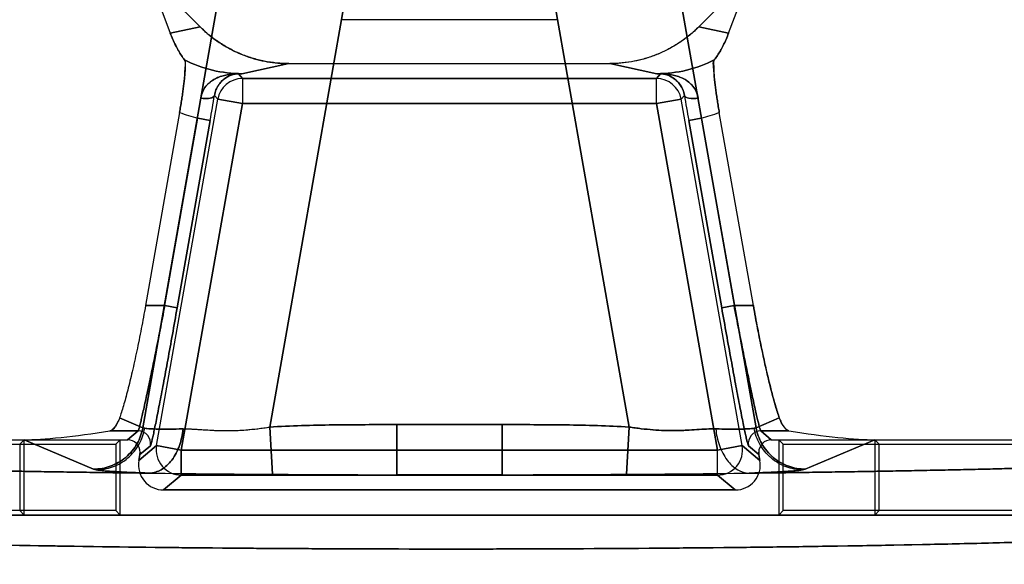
# Model space of a CAD drawing. Header units: millimetres. Extents: x 0 to 297, y 0 to 210.
# Tile 241 of 256: x 58.601 to 58.916, y 160.93 to 161.104. Entities that reach past the tile are written whole.
import ezdxf

# ---------------------------------------------------------------- set-up
doc = ezdxf.new("R2010")
doc.units = ezdxf.units.MM
doc.header["$LTSCALE"] = 16.335
doc.layers.get('0').update_dxf_attribs({"linetype": 'CONTINUOUS'})
for name, color, linetype in [('AXES_REF', 7, 'CONTINUOUS'), ('INTFCLR_1', 7, 'CONTINUOUS'), ('INTFCLR_72935', 7, 'CONTINUOUS')]:
    doc.layers.add(name, color=color, linetype=linetype)

msp = doc.modelspace()

# ---------------------------------------------------------------- linework, layer by layer
at = {"color": 7, "linetype": 'Continuous'}
for radius in [7.75666, 7.756, 7.70633]:
    msp.add_circle((57.5224, 154.5393), radius, dxfattribs=at)
msp.add_arc((57.5224, 154.5393), 7.68, 278.277129, 261.722871, dxfattribs=at)
at = {"layer": 'AXES_REF', "color": 9, "linetype": 'Continuous'}
msp.add_circle((57.5224, 154.5393), 7.07561, dxfattribs=at)
at = {"layer": 'INTFCLR_1', "color": 9, "linetype": 'Continuous'}
for p, q in [((58.66599, 161.11657), (58.64075, 160.97341)), ((58.8365, 160.97341), (58.81126, 161.11657)), ((58.68125, 160.97362), (58.70523, 161.10965)), ((58.77201, 161.10965), (58.796, 160.97362)), ((58.65902, 161.10129), (58.64953, 161.09926)), ((58.82772, 161.09926), (58.81823, 161.10129)), ((58.67239, 161.08634), (58.6874, 161.08955)), ((58.78985, 161.08955), (58.80485, 161.08634)), ((58.67126, 161.08632), (58.67239, 161.08634)), ((58.67253, 161.0848), (58.67126, 161.08632)), ((58.67253, 161.0848), (58.67253, 161.0768)), ((58.80471, 161.0848), (58.67253, 161.0848)), ((58.80599, 161.08632), (58.80471, 161.0848)), ((58.80471, 161.0768), (58.80471, 161.0848)), ((58.80485, 161.08634), (58.80599, 161.08632)), ((58.64517, 160.96768), (58.66465, 161.07819)), ((58.66465, 161.07819), (58.66363, 161.07941)), ((58.66465, 161.07819), (58.67253, 161.0768)), ((58.80471, 161.0768), (58.81259, 161.07819)), ((58.81362, 161.07941), (58.81259, 161.07819)), ((58.83208, 160.96768), (58.81259, 161.07819)), ((58.65304, 160.96629), (58.67253, 161.0768)), ((58.80471, 161.0768), (58.67253, 161.0768)), ((58.80471, 161.0768), (58.8242, 160.96629)), ((58.64777, 161.01235), (58.65831, 161.07213)), ((58.66225, 161.07143), (58.65171, 161.01166)), ((58.65831, 161.07213), (58.66225, 161.07143)), ((58.81499, 161.07143), (58.81893, 161.07213)), ((58.82553, 161.01166), (58.81499, 161.07143)), ((58.81893, 161.07213), (58.82947, 161.01235)), ((58.64162, 161.01235), (58.64777, 161.01235)), ((58.65171, 161.01166), (58.64777, 161.01235)), ((58.82947, 161.01235), (58.82553, 161.01166)), ((58.82947, 161.01235), (58.83563, 161.01235)), ((58.63333, 160.97654), (58.64075, 160.97341)), ((58.68125, 160.97362), (58.68215, 160.95856)), ((58.72184, 160.9584), (58.72184, 160.97439)), ((58.72184, 160.97439), (58.75541, 160.97439)), ((58.75541, 160.97439), (58.75541, 160.9584)), ((58.796, 160.97362), (58.7951, 160.95856)), ((58.8365, 160.97341), (58.84391, 160.97654)), ((58.63026, 160.97236), (58.63925, 160.97236)), ((58.63591, 160.96955), (58.63925, 160.97236)), ((58.64075, 160.97341), (58.64136, 160.97323)), ((58.83799, 160.97236), (58.84698, 160.97236)), ((58.83799, 160.97236), (58.84134, 160.96955)), ((58.62505, 160.96018), (58.60286, 160.96955)), ((58.63951, 160.96293), (58.64517, 160.96768)), ((58.64319, 160.96766), (58.63985, 160.96486)), ((58.65304, 160.96629), (58.64517, 160.96768)), ((58.83208, 160.96768), (58.8242, 160.96629)), ((58.83208, 160.96768), (58.83774, 160.96293)), ((58.8374, 160.96486), (58.83406, 160.96766)), ((58.87438, 160.96955), (58.8522, 160.96018)), ((58.65304, 160.96629), (58.65304, 160.95829)), ((58.8242, 160.96629), (58.65304, 160.96629)), ((58.8242, 160.95829), (58.8242, 160.96629)), ((58.62591, 160.95997), (58.62505, 160.96018)), ((58.65304, 160.95829), (58.64738, 160.95354)), ((58.65304, 160.95829), (58.8242, 160.95829)), ((58.72184, 160.9584), (58.75541, 160.9584)), ((58.82986, 160.95354), (58.8242, 160.95829))]:
    msp.add_line(p, q, dxfattribs=at)
at = {"layer": 'INTFCLR_1', "color": 6, "linetype": 'Continuous'}
for p, q in [((58.64245, 161.11786), (58.64953, 161.09926)), ((58.65902, 161.10129), (58.64245, 161.11786)), ((58.83479, 161.11786), (58.81823, 161.10129)), ((58.82772, 161.09926), (58.83479, 161.11786)), ((58.77304, 161.10355), (58.7042, 161.10355)), ((58.6874, 161.08955), (58.78985, 161.08955)), ((58.65248, 161.07397), (58.64162, 161.01235)), ((58.83563, 161.01235), (58.82476, 161.07397)), ((58.43187, 160.96955), (58.63591, 160.96955)), ((58.43237, 160.96814), (58.60145, 160.96814)), ((58.60286, 160.96955), (58.60145, 160.96814)), ((58.60145, 160.96814), (58.60145, 160.94695)), ((58.60286, 160.94554), (58.60286, 160.96955)), ((58.84134, 160.96955), (59.04538, 160.96955)), ((58.87438, 160.96955), (58.87438, 160.94554)), ((58.87438, 160.96955), (58.87579, 160.96814)), ((58.87579, 160.94695), (58.87579, 160.96814)), ((58.87579, 160.96814), (59.04487, 160.96814)), ((58.63985, 160.96486), (58.63951, 160.96293)), ((58.63985, 160.96486), (58.63991, 160.96555)), ((58.83734, 160.96555), (58.8374, 160.96486)), ((58.83774, 160.96293), (58.8374, 160.96486)), ((58.64738, 160.95354), (58.82986, 160.95354)), ((59.03669, 160.94554), (58.44055, 160.94554)), ((58.60286, 160.94554), (58.60145, 160.94695)), ((58.87438, 160.94554), (58.87579, 160.94695)), ((59.03721, 160.94695), (58.87579, 160.94695))]:
    msp.add_line(p, q, dxfattribs=at)
at = {"layer": 'INTFCLR_1', "color": 7, "linetype": 'Continuous'}
for p, q in [((58.67126, 161.08632), (58.67113, 161.08633)), ((58.67171, 161.08634), (58.6716, 161.08634)), ((58.80565, 161.08634), (58.80554, 161.08634)), ((58.80611, 161.08633), (58.80599, 161.08632)), ((58.65361, 160.97302), (58.65627, 160.97299))]:
    msp.add_line(p, q, dxfattribs=at)
at = {"layer": 'INTFCLR_1', "color": 9, "linetype": 'Continuous'}
for centre, radius, start, end in [((58.67105, 161.23089), 0.14456, 270.0343, 270.5343), ((58.80471, 161.0768), 0.008, 10.0168, 89.9832), ((58.8062, 161.23089), 0.14456, 269.4657, 269.9657), ((57.60759, 161.25753), 1.07096, 349.99284, 350.42615), ((59.86943, 161.25749), 1.07073, 189.57373, 190.00712), ((58.67239, 161.12664), 0.0563, 249.2898, 255.5171), ((58.80485, 161.12664), 0.0563, 284.4829, 290.7102), ((58.838, 160.96836), 0.004, 90.0243, 189.9398), ((58.8242, 160.96629), 0.008, 270.0271, 9.9695)]:
    msp.add_arc(centre, radius, start, end, dxfattribs=at)
at = {"layer": 'INTFCLR_1', "color": 6, "linetype": 'Continuous'}
for centre, radius, start, end in [((58.64738, 160.96154), 0.008, 169.9947, 270.0053), ((58.73382, 168.93003), 7.97164, 269.346785, 269.628632), ((58.73813, 169.56083), 8.60245, 269.627103, 269.891446), ((58.73862, 169.7429), 8.78452, 269.890505, 270.109495), ((58.73911, 169.56118), 8.6028, 270.108559, 270.372891), ((58.74327, 168.94761), 7.98922, 270.371672, 270.652899)]:
    msp.add_arc(centre, radius, start, end, dxfattribs=at)
for centre, major_axis, start_param, end_param in [((58.62809, 160.97489), (0.0299, 0.00454), -2.58906, -1.512406), ((58.84915, 160.97489), (0.0299, -0.00454), -1.629187, -0.552533)]:
    msp.add_ellipse(centre, major_axis=major_axis, ratio=0.093658, start_param=start_param, end_param=end_param, dxfattribs=at)
for points, knots in [([(58.65409, 161.09071), (58.65373, 161.09118), (58.65305, 161.09216), (58.6521, 161.09371), (58.65119, 161.09542), (58.65031, 161.09728), (58.64978, 161.0986), (58.64953, 161.09926)], [0, 0, 0, 0, 0.182635, 0.365983, 0.561674, 0.781253, 1, 1, 1, 1]), ([(58.65902, 161.10129), (58.65985, 161.10046), (58.66158, 161.09888), (58.66438, 161.09673), (58.66737, 161.09484), (58.67051, 161.09321), (58.67377, 161.09188), (58.67711, 161.09084), (58.68048, 161.0901), (58.68392, 161.08965), (58.68623, 161.08955), (58.6874, 161.08955)], [0, 0, 0, 0, 0.111961, 0.223546, 0.335644, 0.447997, 0.559849, 0.670642, 0.77991, 0.888725, 1, 1, 1, 1]), ([(58.81823, 161.10129), (58.81731, 161.10037), (58.81536, 161.09861), (58.8122, 161.09626), (58.80881, 161.09423), (58.80524, 161.09255), (58.80152, 161.09122), (58.79769, 161.09026), (58.79379, 161.08968), (58.79116, 161.08955), (58.78985, 161.08955)], [0, 0, 0, 0, 0.124646, 0.249441, 0.374473, 0.499547, 0.624717, 0.749879, 0.874982, 1, 1, 1, 1]), ([(58.82772, 161.09926), (58.82747, 161.09859), (58.82693, 161.09727), (58.82606, 161.09541), (58.82514, 161.09371), (58.8242, 161.09216), (58.82352, 161.09119), (58.82316, 161.09071)], [0, 0, 0, 0, 0.220725, 0.439066, 0.63458, 0.815479, 1, 1, 1, 1]), ([(58.65409, 161.09071), (58.65438, 161.09032), (58.65426, 161.08903), (58.65428, 161.08705), (58.65405, 161.08494), (58.65384, 161.08297), (58.65363, 161.08129), (58.65338, 161.07953), (58.65311, 161.0777), (58.65281, 161.07584), (58.65259, 161.0746), (58.65248, 161.07397)], [0, 0, 0, 0, 0.087292, 0.204828, 0.365181, 0.458688, 0.559161, 0.66527, 0.775255, 0.887346, 1, 1, 1, 1]), ([(58.82476, 161.07397), (58.82465, 161.0746), (58.82444, 161.07584), (58.82414, 161.07769), (58.82387, 161.0795), (58.82363, 161.08126), (58.82341, 161.08293), (58.82324, 161.08449), (58.82305, 161.08629), (58.82304, 161.08827), (58.82268, 161.09008), (58.82316, 161.09071)], [0, 0, 0, 0, 0.112355, 0.223923, 0.333308, 0.438937, 0.5392, 0.632752, 0.718046, 0.858857, 1, 1, 1, 1]), ([(58.64162, 161.01235), (58.6414, 161.01112), (58.64096, 161.00867), (58.64027, 161.00502), (58.63956, 161.00144), (58.63884, 160.99794), (58.63812, 160.99456), (58.63739, 160.99133), (58.63667, 160.98829), (58.63596, 160.98545), (58.63527, 160.98284), (58.6346, 160.98049), (58.63397, 160.97841), (58.63354, 160.97713), (58.63333, 160.97654)], [0, 0, 0, 0, 0.101766, 0.202969, 0.302712, 0.40011, 0.494296, 0.584471, 0.669796, 0.749527, 0.823021, 0.889617, 0.948768, 1, 1, 1, 1]), ([(58.84391, 160.97654), (58.8437, 160.97713), (58.84328, 160.97841), (58.84264, 160.98049), (58.84198, 160.98283), (58.84129, 160.98544), (58.84058, 160.98827), (58.83986, 160.99132), (58.83913, 160.99454), (58.83841, 160.99792), (58.83768, 161.00142), (58.83698, 161.00502), (58.83629, 161.00867), (58.83584, 161.01112), (58.83563, 161.01235)], [0, 0, 0, 0, 0.051233, 0.110319, 0.176798, 0.25017, 0.329815, 0.415091, 0.50525, 0.599472, 0.696981, 0.796872, 0.898192, 1, 1, 1, 1]), ([(58.63333, 160.97654), (58.63316, 160.97605), (58.63272, 160.97502), (58.63179, 160.9736), (58.63091, 160.97246), (58.63026, 160.97236)], [0, 0, 0, 0, 0.291187, 0.626591, 1, 1, 1, 1]), ([(58.84698, 160.97236), (58.84645, 160.97244), (58.84559, 160.97343), (58.84461, 160.97482), (58.84412, 160.97596), (58.84391, 160.97654)], [0, 0, 0, 0, 0.309583, 0.654261, 1, 1, 1, 1]), ([(58.64293, 160.95892), (58.64008, 160.95895), (58.63441, 160.95902), (58.62595, 160.95913), (58.61759, 160.95925), (58.60933, 160.95938), (58.60118, 160.95951), (58.59316, 160.95966), (58.58526, 160.95981), (58.57749, 160.95997), (58.56987, 160.96014), (58.56238, 160.96032), (58.55506, 160.96051), (58.54789, 160.9607), (58.54089, 160.9609), (58.53406, 160.9611), (58.5274, 160.96132), (58.52093, 160.96154), (58.51465, 160.96177), (58.50857, 160.962), (58.50268, 160.96224), (58.497, 160.96248), (58.49153, 160.96273), (58.48627, 160.96299), (58.48123, 160.96325), (58.47641, 160.96352), (58.47183, 160.96379), (58.46747, 160.96407), (58.46335, 160.96435), (58.45947, 160.96463), (58.45583, 160.96492), (58.45244, 160.96521), (58.44929, 160.96551), (58.4464, 160.9658), (58.44376, 160.9661), (58.44137, 160.96641), (58.43925, 160.96671), (58.43738, 160.96702), (58.43578, 160.9673), (58.43413, 160.96777), (58.4327, 160.96778), (58.43151, 160.96926), (58.43187, 160.96955)], [0, 0, 0, 0, 0.040295, 0.080165, 0.119574, 0.158489, 0.196876, 0.2347, 0.271932, 0.308536, 0.344483, 0.379739, 0.414277, 0.448064, 0.481072, 0.513273, 0.544639, 0.575141, 0.604756, 0.633455, 0.661216, 0.688012, 0.713824, 0.738626, 0.7624, 0.785121, 0.806775, 0.827338, 0.846798, 0.865134, 0.882334, 0.898382, 0.913265, 0.926973, 0.939493, 0.950818, 0.96094, 0.969853, 0.977555, 0.984047, 0.993434, 1, 1, 1, 1]), ([(59.04538, 160.96955), (59.04574, 160.96926), (59.04455, 160.96778), (59.04311, 160.96777), (59.04147, 160.9673), (59.03987, 160.96702), (59.038, 160.96671), (59.03587, 160.96641), (59.03349, 160.9661), (59.03085, 160.9658), (59.02795, 160.96551), (59.02481, 160.96521), (59.02141, 160.96492), (59.01778, 160.96463), (59.01389, 160.96435), (59.00977, 160.96407), (59.00542, 160.96379), (59.00083, 160.96352), (58.99602, 160.96325), (58.99098, 160.96299), (58.98572, 160.96273), (58.98025, 160.96248), (58.97457, 160.96224), (58.96868, 160.962), (58.96259, 160.96177), (58.95631, 160.96154), (58.94984, 160.96132), (58.94319, 160.9611), (58.93636, 160.9609), (58.92936, 160.9607), (58.92219, 160.96051), (58.91486, 160.96032), (58.90738, 160.96014), (58.89975, 160.95997), (58.89199, 160.95981), (58.88409, 160.95966), (58.87606, 160.95951), (58.86792, 160.95938), (58.85966, 160.95925), (58.8513, 160.95913), (58.84283, 160.95902), (58.83716, 160.95895), (58.83431, 160.95892)], [0, 0, 0, 0, 0.006566, 0.015953, 0.022445, 0.030147, 0.03906, 0.049182, 0.060507, 0.073027, 0.086735, 0.101618, 0.117666, 0.134866, 0.153202, 0.172662, 0.193225, 0.214879, 0.237601, 0.261374, 0.286176, 0.311988, 0.338784, 0.366545, 0.395244, 0.424859, 0.455361, 0.486727, 0.518928, 0.551937, 0.585724, 0.620261, 0.655518, 0.691464, 0.728068, 0.7653, 0.803124, 0.841511, 0.880426, 0.919835, 0.959705, 1, 1, 1, 1]), ([(59.03669, 160.94554), (59.03705, 160.94523), (59.03573, 160.9438), (59.03381, 160.94372), (59.03069, 160.94289), (59.02663, 160.9424), (59.02158, 160.94179), (59.01554, 160.94123), (59.0085, 160.94066), (59.00039, 160.94011), (58.99133, 160.93957), (58.98136, 160.93905), (58.97051, 160.93855), (58.95882, 160.93808), (58.94633, 160.93763), (58.9331, 160.93721), (58.91917, 160.93682), (58.9046, 160.93645), (58.88943, 160.93612), (58.87372, 160.93582), (58.85753, 160.93556), (58.84093, 160.93532), (58.82396, 160.93513), (58.80669, 160.93497), (58.78917, 160.93484), (58.77147, 160.93476), (58.75365, 160.93471), (58.73581, 160.93469), (58.71798, 160.93472), (58.70025, 160.93478), (58.68265, 160.93488), (58.66526, 160.93501), (58.64812, 160.93518), (58.63131, 160.93539), (58.6149, 160.93563), (58.59894, 160.93591), (58.58348, 160.93621), (58.56859, 160.93655), (58.55431, 160.93692), (58.5407, 160.93731), (58.52778, 160.93774), (58.51562, 160.93819), (58.50426, 160.93866), (58.49372, 160.93916), (58.48406, 160.93967), (58.4753, 160.94021), (58.46749, 160.94075), (58.46075, 160.94131), (58.45517, 160.94185), (58.45084, 160.94235), (58.44756, 160.94282), (58.44521, 160.9432), (58.44334, 160.94365), (58.44191, 160.94386), (58.44004, 160.9451), (58.44055, 160.94554)], [0, 0, 0, 0, 0.002367, 0.005764, 0.010907, 0.017866, 0.026522, 0.036344, 0.048293, 0.061902, 0.077107, 0.093804, 0.11198, 0.131581, 0.152458, 0.174623, 0.197965, 0.222346, 0.24771, 0.274021, 0.301121, 0.328901, 0.357288, 0.386192, 0.415513, 0.445144, 0.474958, 0.50483, 0.53464, 0.564317, 0.593759, 0.622872, 0.651547, 0.679681, 0.707155, 0.733863, 0.759721, 0.784672, 0.808558, 0.831339, 0.85296, 0.873343, 0.892346, 0.910011, 0.92621, 0.940868, 0.953996, 0.965486, 0.974786, 0.982066, 0.987409, 0.991323, 0.994184, 0.996602, 1, 1, 1, 1])]:
    msp.add_open_spline(points, degree=3, knots=knots, dxfattribs=at)
at = {"layer": 'INTFCLR_1', "color": 9, "linetype": 'Continuous'}
for points, knots in [([(58.67239, 161.08634), (58.66923, 161.08633), (58.66289, 161.08708), (58.6569, 161.08928), (58.65409, 161.09071)], [0, 0, 0, 0, 0.500283, 1, 1, 1, 1]), ([(58.82316, 161.09071), (58.82034, 161.08928), (58.81435, 161.08708), (58.80801, 161.08633), (58.80485, 161.08634)], [0, 0, 0, 0, 0.499717, 1, 1, 1, 1]), ([(58.65927, 161.07855), (58.65976, 161.07846), (58.66095, 161.07835), (58.66247, 161.0784), (58.66355, 161.07904), (58.66363, 161.07941)], [0, 0, 0, 0, 0.321335, 0.757459, 1, 1, 1, 1]), ([(58.81362, 161.07941), (58.81374, 161.07886), (58.81561, 161.07822), (58.81702, 161.07837), (58.81798, 161.07855)], [0, 0, 0, 0, 0.365991, 1, 1, 1, 1]), ([(58.63925, 160.97236), (58.63933, 160.97242), (58.63941, 160.97275), (58.63962, 160.97335), (58.63987, 160.97436), (58.64021, 160.97571), (58.6406, 160.97741), (58.64125, 160.98031), (58.64219, 160.98466), (58.64344, 160.99062), (58.64482, 160.99739), (58.64629, 161.00473), (58.64728, 161.00978), (58.64777, 161.01235)], [0, 0, 0, 0, 0.006969, 0.023107, 0.048376, 0.082547, 0.125318, 0.176278, 0.300805, 0.451459, 0.622582, 0.807748, 1, 1, 1, 1]), ([(58.65171, 161.01166), (58.65121, 161.00883), (58.65023, 161.00327), (58.64876, 160.9952), (58.64738, 160.98775), (58.64613, 160.9812), (58.64519, 160.97642), (58.64454, 160.97322), (58.64415, 160.97135), (58.64381, 160.96987), (58.64356, 160.96876), (58.64334, 160.9681), (58.64327, 160.96773), (58.64319, 160.96766)], [0, 0, 0, 0, 0.192373, 0.377632, 0.548816, 0.699495, 0.824012, 0.874952, 0.917694, 0.951826, 0.977047, 0.993123, 1, 1, 1, 1]), ([(58.83406, 160.96766), (58.83398, 160.96773), (58.8339, 160.9681), (58.83368, 160.96876), (58.83344, 160.96987), (58.8331, 160.97135), (58.83271, 160.97322), (58.83205, 160.97642), (58.83111, 160.9812), (58.82987, 160.98775), (58.82849, 160.9952), (58.82702, 161.00327), (58.82603, 161.00883), (58.82553, 161.01166)], [0, 0, 0, 0, 0.006878, 0.022953, 0.048173, 0.082305, 0.125048, 0.175988, 0.300505, 0.451184, 0.622368, 0.807627, 1, 1, 1, 1]), ([(58.82947, 161.01235), (58.82997, 161.00978), (58.83096, 161.00473), (58.83242, 160.99739), (58.83381, 160.99062), (58.83505, 160.98466), (58.83599, 160.98031), (58.83665, 160.97741), (58.83704, 160.97571), (58.83738, 160.97436), (58.83762, 160.97335), (58.83784, 160.97275), (58.83792, 160.97242), (58.83799, 160.97236)], [0, 0, 0, 0, 0.192252, 0.377418, 0.548541, 0.699195, 0.823722, 0.874682, 0.917453, 0.951624, 0.976893, 0.993031, 1, 1, 1, 1]), ([(58.72184, 160.97439), (58.71845, 160.97439), (58.71168, 160.97438), (58.70153, 160.97431), (58.69138, 160.97411), (58.68462, 160.97382), (58.68125, 160.97362)], [0, 0, 0, 0, 0.25, 0.5, 0.75, 1, 1, 1, 1]), ([(58.796, 160.97362), (58.79262, 160.97382), (58.78586, 160.97411), (58.77571, 160.97431), (58.76556, 160.97438), (58.75879, 160.97439), (58.75541, 160.97439)], [0, 0, 0, 0, 0.25, 0.5, 0.75, 1, 1, 1, 1]), ([(58.82363, 160.97302), (58.82266, 160.97303), (58.82065, 160.973), (58.81755, 160.9728), (58.81486, 160.97262), (58.8126, 160.97252), (58.81025, 160.97246), (58.80724, 160.97248), (58.80356, 160.97269), (58.80044, 160.97301), (58.79791, 160.97334), (58.79664, 160.97352), (58.796, 160.97362)], [0, 0, 0, 0, 0.105382, 0.21726, 0.335954, 0.397965, 0.461435, 0.590874, 0.723836, 0.86056, 0.930271, 1, 1, 1, 1]), ([(58.62505, 160.96018), (58.62684, 160.96019), (58.63055, 160.96083), (58.63551, 160.96368), (58.63916, 160.96808), (58.64043, 160.97164), (58.64075, 160.97341)], [0, 0, 0, 0, 0.241846, 0.49951, 0.757469, 1, 1, 1, 1]), ([(58.62591, 160.95997), (58.62767, 160.95998), (58.63134, 160.96064), (58.63621, 160.96351), (58.6398, 160.96792), (58.64105, 160.97147), (58.64136, 160.97323)], [0, 0, 0, 0, 0.240114, 0.497067, 0.755783, 1, 1, 1, 1]), ([(58.64136, 160.97323), (58.64192, 160.97313), (58.64338, 160.97302), (58.64602, 160.97294), (58.64954, 160.97294), (58.65217, 160.97299), (58.65361, 160.97302)], [0, 0, 0, 0, 0.140112, 0.35707, 0.646005, 1, 1, 1, 1]), ([(58.65361, 160.97302), (58.65344, 160.97124), (58.65269, 160.96772), (58.65037, 160.96311), (58.647, 160.95985), (58.6442, 160.95896), (58.64293, 160.95892)], [0, 0, 0, 0, 0.282289, 0.559276, 0.800499, 1, 1, 1, 1]), ([(58.82363, 160.97302), (58.82531, 160.97298), (58.82828, 160.97294), (58.83216, 160.97293), (58.83474, 160.97311), (58.83611, 160.9732), (58.8365, 160.97341)], [0, 0, 0, 0, 0.39001, 0.692585, 0.897776, 1, 1, 1, 1]), ([(58.82363, 160.97302), (58.82381, 160.97124), (58.82455, 160.96772), (58.82688, 160.96311), (58.83025, 160.95985), (58.83304, 160.95896), (58.83431, 160.95892)], [0, 0, 0, 0, 0.282289, 0.559276, 0.800499, 1, 1, 1, 1]), ([(58.8365, 160.97341), (58.83681, 160.97164), (58.83809, 160.96808), (58.84174, 160.96368), (58.84669, 160.96083), (58.85041, 160.96019), (58.8522, 160.96018)], [0, 0, 0, 0, 0.242531, 0.50049, 0.758154, 1, 1, 1, 1]), ([(58.64293, 160.95892), (58.64093, 160.95898), (58.63728, 160.95911), (58.6324, 160.95935), (58.62873, 160.95962), (58.6267, 160.95983), (58.62591, 160.95997)], [0, 0, 0, 0, 0.353113, 0.641832, 0.859164, 1, 1, 1, 1]), ([(58.8522, 160.96018), (58.85163, 160.95994), (58.84975, 160.95977), (58.84614, 160.95941), (58.84077, 160.95915), (58.83664, 160.95899), (58.83431, 160.95892)], [0, 0, 0, 0, 0.102833, 0.308606, 0.611023, 1, 1, 1, 1])]:
    msp.add_open_spline(points, degree=3, knots=knots, dxfattribs=at)
at = {"layer": 'INTFCLR_1', "color": 7, "linetype": 'Continuous'}
for points, knots in [([(58.65927, 161.07855), (58.65937, 161.07925), (58.65975, 161.0806), (58.66081, 161.08233), (58.66219, 161.08368), (58.66377, 161.0847), (58.66548, 161.08544), (58.66726, 161.08594), (58.66934, 161.08628), (58.67084, 161.08636), (58.67171, 161.08634)], [0, 0, 0, 0, 0.132875, 0.257305, 0.375486, 0.491716, 0.606217, 0.721041, 0.837653, 1, 1, 1, 1]), ([(58.6716, 161.08634), (58.6707, 161.08635), (58.66896, 161.08603), (58.66703, 161.08496), (58.66571, 161.08377), (58.66479, 161.08257), (58.66403, 161.08111), (58.66373, 161.08), (58.66363, 161.07941)], [0, 0, 0, 0, 0.23672, 0.450959, 0.570908, 0.700764, 0.844182, 1, 1, 1, 1]), ([(58.80554, 161.08634), (58.80592, 161.08635), (58.80679, 161.08632), (58.80828, 161.08622), (58.80998, 161.08594), (58.81177, 161.08544), (58.81346, 161.08471), (58.81504, 161.08369), (58.81643, 161.08234), (58.8175, 161.08061), (58.81788, 161.07926), (58.81798, 161.07855)], [0, 0, 0, 0, 0.071749, 0.162371, 0.278959, 0.39364, 0.507616, 0.62339, 0.742185, 0.866783, 1, 1, 1, 1]), ([(58.81362, 161.07941), (58.81352, 161.08), (58.81321, 161.08111), (58.81246, 161.08258), (58.81153, 161.08377), (58.81021, 161.08497), (58.80828, 161.08603), (58.80655, 161.08635), (58.80565, 161.08634)], [0, 0, 0, 0, 0.156093, 0.299751, 0.430278, 0.549802, 0.763357, 1, 1, 1, 1]), ([(58.80599, 161.08632), (58.80654, 161.08631), (58.8076, 161.08615), (58.8092, 161.08555), (58.81071, 161.08458), (58.81207, 161.08318), (58.8131, 161.08145), (58.8135, 161.08012), (58.81362, 161.07941)], [0, 0, 0, 0, 0.148828, 0.28619, 0.460035, 0.628152, 0.807451, 1, 1, 1, 1]), ([(58.65361, 160.97302), (58.65409, 160.97303), (58.65506, 160.97303), (58.65707, 160.97297), (58.6597, 160.9728), (58.6624, 160.97262), (58.66465, 160.97252), (58.667, 160.97246), (58.67002, 160.97248), (58.6737, 160.97269), (58.67681, 160.97301), (58.67934, 160.97334), (58.68061, 160.97353), (58.68125, 160.97362)], [0, 0, 0, 0, 0.051567, 0.10526, 0.217635, 0.336293, 0.398056, 0.4615, 0.59133, 0.724324, 0.860698, 0.930173, 1, 1, 1, 1]), ([(58.65758, 160.97293), (58.65808, 160.9729), (58.6592, 160.97283), (58.6611, 160.97271), (58.66296, 160.97259), (58.66473, 160.97252), (58.66631, 160.97248), (58.66809, 160.97246), (58.67011, 160.9725), (58.67241, 160.97261), (58.67503, 160.97282), (58.67801, 160.97316), (58.68012, 160.97345), (58.68125, 160.97362)], [0, 0, 0, 0, 0.062663, 0.141851, 0.240336, 0.299198, 0.365188, 0.439769, 0.524371, 0.620648, 0.730463, 0.856172, 1, 1, 1, 1])]:
    msp.add_open_spline(points, degree=3, knots=knots, dxfattribs=at)
at = {"layer": 'INTFCLR_72935', "color": 9, "linetype": 'Continuous'}
for p, q in [((58.64075, 160.97341), (58.66599, 161.11657)), ((58.81126, 161.11657), (58.8365, 160.97341)), ((58.70523, 161.10965), (58.68125, 160.97362)), ((58.796, 160.97362), (58.77201, 161.10965)), ((58.64953, 161.09926), (58.65902, 161.10129)), ((58.81823, 161.10129), (58.82772, 161.09926)), ((58.68741, 161.08955), (58.6724, 161.08634)), ((58.80485, 161.08634), (58.78984, 161.08955)), ((58.6724, 161.08634), (58.67126, 161.08632)), ((58.67126, 161.08632), (58.67253, 161.0848)), ((58.67253, 161.0848), (58.67253, 161.0768)), ((58.67253, 161.0848), (58.80471, 161.0848)), ((58.80471, 161.0848), (58.80599, 161.08632)), ((58.80471, 161.0768), (58.80471, 161.0848)), ((58.80599, 161.08632), (58.80485, 161.08634)), ((58.64517, 160.96768), (58.66465, 161.07819)), ((58.66363, 161.07941), (58.66465, 161.07819)), ((58.67253, 161.0768), (58.66465, 161.07819)), ((58.81259, 161.07819), (58.80471, 161.0768)), ((58.81259, 161.07819), (58.81362, 161.07941)), ((58.83208, 160.96768), (58.81259, 161.07819)), ((58.67253, 161.0768), (58.65304, 160.96629)), ((58.67253, 161.0768), (58.80471, 161.0768)), ((58.8242, 160.96629), (58.80471, 161.0768)), ((58.64777, 161.01235), (58.65831, 161.07213)), ((58.65171, 161.01166), (58.66225, 161.07143)), ((58.66225, 161.07143), (58.65831, 161.07213)), ((58.81893, 161.07213), (58.81499, 161.07143)), ((58.81499, 161.07143), (58.82553, 161.01166)), ((58.81893, 161.07213), (58.82947, 161.01235)), ((58.64777, 161.01235), (58.64162, 161.01235)), ((58.64777, 161.01235), (58.65171, 161.01166)), ((58.82553, 161.01166), (58.82947, 161.01235)), ((58.83563, 161.01235), (58.82947, 161.01235)), ((58.64075, 160.97341), (58.63333, 160.97654)), ((58.68215, 160.95856), (58.68125, 160.97362)), ((58.72184, 160.97439), (58.72184, 160.9584)), ((58.75541, 160.97439), (58.72184, 160.97439)), ((58.75541, 160.9584), (58.75541, 160.97439)), ((58.7951, 160.95856), (58.796, 160.97362)), ((58.84391, 160.97654), (58.8365, 160.97341)), ((58.63925, 160.97236), (58.63026, 160.97236)), ((58.63925, 160.97236), (58.63591, 160.96955)), ((58.8365, 160.97341), (58.83589, 160.97323)), ((58.84698, 160.97236), (58.83799, 160.97236)), ((58.84134, 160.96955), (58.83799, 160.97236)), ((58.60286, 160.96955), (58.62505, 160.96018)), ((58.64517, 160.96768), (58.63951, 160.96293)), ((58.63985, 160.96486), (58.64319, 160.96766)), ((58.64517, 160.96768), (58.65304, 160.96629)), ((58.8242, 160.96629), (58.83208, 160.96768)), ((58.83774, 160.96293), (58.83208, 160.96768)), ((58.83406, 160.96766), (58.8374, 160.96486)), ((58.8522, 160.96018), (58.87438, 160.96955)), ((58.65304, 160.95829), (58.65304, 160.96629)), ((58.65304, 160.96629), (58.8242, 160.96629)), ((58.8242, 160.95829), (58.8242, 160.96629)), ((58.64738, 160.95354), (58.65304, 160.95829)), ((58.8242, 160.95829), (58.65304, 160.95829)), ((58.75541, 160.9584), (58.72184, 160.9584)), ((58.8242, 160.95829), (58.82986, 160.95354)), ((58.85133, 160.95997), (58.8522, 160.96018))]:
    msp.add_line(p, q, dxfattribs=at)
at = {"layer": 'INTFCLR_72935', "color": 6, "linetype": 'Continuous'}
for p, q in [((58.64246, 161.11786), (58.64953, 161.09926)), ((58.64246, 161.11786), (58.65902, 161.10129)), ((58.81823, 161.10129), (58.83479, 161.11786)), ((58.82772, 161.09926), (58.83479, 161.11786)), ((58.77304, 161.10355), (58.7042, 161.10355)), ((58.68741, 161.08955), (58.78984, 161.08955)), ((58.65248, 161.07398), (58.64162, 161.01235)), ((58.83563, 161.01235), (58.82476, 161.07398)), ((58.43187, 160.96955), (58.63591, 160.96955)), ((58.43237, 160.96814), (58.63209, 160.96814)), ((58.6335, 160.96955), (58.63209, 160.96814)), ((58.63209, 160.96814), (58.63209, 160.94695)), ((58.6335, 160.94554), (58.6335, 160.96955)), ((58.84134, 160.96955), (59.04538, 160.96955)), ((58.84375, 160.96955), (58.84375, 160.94554)), ((58.84375, 160.96955), (58.84516, 160.96814)), ((58.84516, 160.94695), (58.84516, 160.96814)), ((58.84516, 160.96814), (59.04487, 160.96814)), ((58.63951, 160.96293), (58.63985, 160.96486)), ((58.63991, 160.96555), (58.63985, 160.96486)), ((58.8374, 160.96486), (58.83734, 160.96555)), ((58.8374, 160.96486), (58.83774, 160.96293)), ((58.82986, 160.95354), (58.64738, 160.95354)), ((58.63209, 160.94695), (58.44003, 160.94695)), ((58.44055, 160.94554), (59.03669, 160.94554)), ((58.6335, 160.94554), (58.63209, 160.94695)), ((58.84375, 160.94554), (58.84516, 160.94695)), ((59.03721, 160.94695), (58.84516, 160.94695))]:
    msp.add_line(p, q, dxfattribs=at)
at = {"layer": 'INTFCLR_72935', "color": 7, "linetype": 'Continuous'}
for p, q in [((58.67113, 161.08633), (58.67126, 161.08632)), ((58.6716, 161.08634), (58.67171, 161.08634)), ((58.80554, 161.08634), (58.80565, 161.08634)), ((58.80599, 161.08632), (58.80611, 161.08633))]:
    msp.add_line(p, q, dxfattribs=at)
at = {"layer": 'INTFCLR_72935', "color": 9, "linetype": 'Continuous'}
for centre, radius, start, end in [((58.67253, 161.0768), 0.008, 90.0168, 169.9832), ((58.67105, 161.23089), 0.14456, 270.0325, 270.5343), ((58.8062, 161.23089), 0.14456, 269.4657, 269.9675), ((57.60777, 161.2575), 1.07077, 349.99288, 350.42621), ((59.8697, 161.25754), 1.071, 189.57392, 190.00715), ((58.63925, 160.96836), 0.004, 350.0602, 89.9757), ((58.65305, 160.96629), 0.008, 170.0305, 269.9729), ((58.8242, 160.96629), 0.008, 270.0268, 9.9695)]:
    msp.add_arc(centre, radius, start, end, dxfattribs=at)
at = {"layer": 'INTFCLR_72935', "color": 6, "linetype": 'Continuous'}
for centre, radius, start, end in [((58.63591, 160.96555), 0.004, 359.9823, 90.0195), ((58.84134, 160.96555), 0.004, 89.9775, 180.0157), ((58.73397, 168.94748), 7.98909, 269.347099, 269.62833), ((58.73813, 169.56103), 8.60265, 269.627108, 269.891445), ((58.73862, 169.74892), 8.79053, 269.89058, 270.10942), ((58.73911, 169.56068), 8.60229, 270.10855, 270.372898), ((58.74343, 168.93003), 7.97164, 270.371368, 270.653215)]:
    msp.add_arc(centre, radius, start, end, dxfattribs=at)
for centre, major_axis, ratio, start_param, end_param in [((58.62809, 160.97489), (0.0299, 0.00454), 0.093658, -2.58906, -1.512406), ((58.84915, 160.97489), (0.0299, -0.00454), 0.093658, -1.629187, -0.552533), ((58.82986, 160.96154), (0.00613, -0.00514), 0.999631, -0.872483, 0.872483)]:
    msp.add_ellipse(centre, major_axis=major_axis, ratio=ratio, start_param=start_param, end_param=end_param, dxfattribs=at)
for points, knots in [([(58.64953, 161.09926), (58.64978, 161.09859), (58.65032, 161.09727), (58.65119, 161.09541), (58.6521, 161.09371), (58.65305, 161.09216), (58.65373, 161.09119), (58.65409, 161.09071)], [0, 0, 0, 0, 0.220714, 0.439045, 0.634564, 0.815472, 1, 1, 1, 1]), ([(58.68741, 161.08955), (58.68609, 161.08955), (58.68344, 161.08968), (58.67949, 161.09027), (58.67562, 161.09125), (58.6719, 161.09259), (58.66836, 161.09428), (58.66501, 161.09629), (58.66187, 161.09862), (58.65994, 161.10038), (58.65902, 161.10129)], [0, 0, 0, 0, 0.125152, 0.252223, 0.379328, 0.504851, 0.628366, 0.752063, 0.876369, 1, 1, 1, 1]), ([(58.81823, 161.10129), (58.8174, 161.10046), (58.81566, 161.09888), (58.81286, 161.09673), (58.80987, 161.09484), (58.80673, 161.09321), (58.80347, 161.09188), (58.80014, 161.09084), (58.79676, 161.0901), (58.79332, 161.08965), (58.79101, 161.08955), (58.78984, 161.08955)], [0, 0, 0, 0, 0.111961, 0.223546, 0.335644, 0.447997, 0.559849, 0.670642, 0.77991, 0.888725, 1, 1, 1, 1]), ([(58.82316, 161.09071), (58.82351, 161.09118), (58.82419, 161.09216), (58.82514, 161.09371), (58.82606, 161.09542), (58.82693, 161.09728), (58.82747, 161.0986), (58.82772, 161.09926)], [0, 0, 0, 0, 0.182642, 0.365998, 0.561693, 0.781263, 1, 1, 1, 1]), ([(58.65248, 161.07398), (58.65259, 161.0746), (58.65281, 161.07584), (58.6531, 161.07769), (58.65338, 161.07951), (58.65362, 161.08126), (58.65383, 161.08293), (58.654, 161.08449), (58.6542, 161.08629), (58.65421, 161.08827), (58.65457, 161.09008), (58.65409, 161.09071)], [0, 0, 0, 0, 0.112353, 0.22392, 0.333305, 0.438934, 0.539197, 0.632749, 0.718043, 0.858855, 1, 1, 1, 1]), ([(58.82316, 161.09071), (58.82286, 161.09032), (58.82298, 161.08903), (58.82297, 161.08705), (58.82319, 161.08495), (58.82341, 161.08297), (58.82362, 161.08129), (58.82386, 161.07953), (58.82414, 161.07771), (58.82444, 161.07585), (58.82465, 161.0746), (58.82476, 161.07398)], [0, 0, 0, 0, 0.087294, 0.204829, 0.365183, 0.45869, 0.559164, 0.665272, 0.775257, 0.887347, 1, 1, 1, 1]), ([(58.64162, 161.01235), (58.6414, 161.01112), (58.64096, 161.00867), (58.64027, 161.00502), (58.63956, 161.00143), (58.63884, 160.99793), (58.63811, 160.99455), (58.63739, 160.99132), (58.63666, 160.98828), (58.63596, 160.98544), (58.63527, 160.98283), (58.6346, 160.98049), (58.63397, 160.97841), (58.63354, 160.97713), (58.63333, 160.97654)], [0, 0, 0, 0, 0.101867, 0.203148, 0.302948, 0.400395, 0.494623, 0.584783, 0.670088, 0.74979, 0.823212, 0.889715, 0.948843, 1, 1, 1, 1]), ([(58.83563, 161.01235), (58.83584, 161.01115), (58.83627, 161.00877), (58.83694, 161.00521), (58.83762, 161.00174), (58.83832, 160.99835), (58.83902, 160.99504), (58.83975, 160.99181), (58.84048, 160.98869), (58.84121, 160.98574), (58.84192, 160.98303), (58.84261, 160.9806), (58.84326, 160.97846), (58.8437, 160.97714), (58.84391, 160.97654)], [0, 0, 0, 0, 0.09968, 0.197265, 0.294717, 0.388239, 0.479811, 0.570535, 0.658392, 0.741122, 0.818046, 0.88662, 0.947671, 1, 1, 1, 1]), ([(58.63333, 160.97654), (58.63316, 160.97605), (58.63277, 160.97514), (58.63186, 160.9737), (58.63104, 160.97248), (58.63026, 160.97236)], [0, 0, 0, 0, 0.293418, 0.554126, 1, 1, 1, 1]), ([(58.84391, 160.97654), (58.84409, 160.97605), (58.84452, 160.97502), (58.84546, 160.9736), (58.84633, 160.97246), (58.84698, 160.97236)], [0, 0, 0, 0, 0.291187, 0.626591, 1, 1, 1, 1]), ([(58.43187, 160.96955), (58.43151, 160.96926), (58.4327, 160.96778), (58.43413, 160.96777), (58.43578, 160.9673), (58.43738, 160.96702), (58.43925, 160.96671), (58.44137, 160.96641), (58.44376, 160.9661), (58.4464, 160.9658), (58.44929, 160.96551), (58.45244, 160.96521), (58.45583, 160.96492), (58.45947, 160.96463), (58.46335, 160.96435), (58.46747, 160.96407), (58.47183, 160.96379), (58.47641, 160.96352), (58.48123, 160.96325), (58.48627, 160.96299), (58.49153, 160.96273), (58.497, 160.96248), (58.50268, 160.96224), (58.50857, 160.962), (58.51465, 160.96177), (58.52093, 160.96154), (58.5274, 160.96132), (58.53406, 160.9611), (58.54089, 160.9609), (58.54789, 160.9607), (58.55506, 160.96051), (58.56238, 160.96032), (58.56987, 160.96014), (58.57749, 160.95997), (58.58526, 160.95981), (58.59316, 160.95966), (58.60118, 160.95951), (58.60933, 160.95938), (58.61759, 160.95925), (58.62595, 160.95913), (58.63441, 160.95902), (58.64008, 160.95895), (58.64293, 160.95892)], [0, 0, 0, 0, 0.006566, 0.015953, 0.022445, 0.030147, 0.03906, 0.049182, 0.060507, 0.073027, 0.086735, 0.101618, 0.117666, 0.134866, 0.153202, 0.172662, 0.193225, 0.214879, 0.237601, 0.261374, 0.286176, 0.311988, 0.338784, 0.366545, 0.395244, 0.424859, 0.455361, 0.486727, 0.518928, 0.551937, 0.585724, 0.620261, 0.655518, 0.691464, 0.728068, 0.7653, 0.803124, 0.841511, 0.880426, 0.919835, 0.959705, 1, 1, 1, 1]), ([(58.83431, 160.95892), (58.83716, 160.95895), (58.84283, 160.95902), (58.8513, 160.95913), (58.85966, 160.95925), (58.86792, 160.95938), (58.87606, 160.95951), (58.88409, 160.95966), (58.89199, 160.95981), (58.89975, 160.95997), (58.90738, 160.96014), (58.91486, 160.96032), (58.92219, 160.96051), (58.92936, 160.9607), (58.93636, 160.9609), (58.94319, 160.9611), (58.94984, 160.96132), (58.95631, 160.96154), (58.96259, 160.96177), (58.96868, 160.962), (58.97457, 160.96224), (58.98025, 160.96248), (58.98572, 160.96273), (58.99098, 160.96299), (58.99602, 160.96325), (59.00083, 160.96352), (59.00542, 160.96379), (59.00977, 160.96407), (59.01389, 160.96435), (59.01778, 160.96463), (59.02141, 160.96492), (59.02481, 160.96521), (59.02795, 160.96551), (59.03085, 160.9658), (59.03349, 160.9661), (59.03587, 160.96641), (59.038, 160.96671), (59.03987, 160.96702), (59.04147, 160.9673), (59.04311, 160.96777), (59.04455, 160.96778), (59.04574, 160.96926), (59.04538, 160.96955)], [0, 0, 0, 0, 0.040295, 0.080165, 0.119574, 0.158489, 0.196876, 0.2347, 0.271932, 0.308536, 0.344483, 0.379739, 0.414277, 0.448064, 0.481072, 0.513273, 0.544639, 0.575141, 0.604756, 0.633455, 0.661216, 0.688012, 0.713824, 0.738626, 0.7624, 0.785121, 0.806775, 0.827338, 0.846798, 0.865134, 0.882334, 0.898382, 0.913265, 0.926973, 0.939493, 0.950818, 0.96094, 0.969853, 0.977555, 0.984047, 0.993434, 1, 1, 1, 1]), ([(58.44055, 160.94554), (58.44019, 160.94523), (58.44151, 160.9438), (58.44344, 160.94372), (58.44655, 160.94289), (58.45062, 160.9424), (58.45567, 160.94179), (58.46171, 160.94123), (58.46874, 160.94066), (58.47685, 160.94011), (58.48591, 160.93957), (58.49589, 160.93905), (58.50674, 160.93855), (58.51843, 160.93808), (58.53091, 160.93763), (58.54415, 160.93721), (58.55808, 160.93682), (58.57265, 160.93645), (58.58782, 160.93612), (58.60352, 160.93582), (58.61971, 160.93556), (58.63632, 160.93532), (58.65328, 160.93513), (58.67056, 160.93497), (58.68808, 160.93484), (58.70578, 160.93476), (58.72359, 160.93471), (58.74144, 160.93469), (58.75926, 160.93472), (58.777, 160.93478), (58.79459, 160.93488), (58.81199, 160.93501), (58.82913, 160.93518), (58.84593, 160.93539), (58.86235, 160.93563), (58.87831, 160.93591), (58.89377, 160.93621), (58.90866, 160.93655), (58.92294, 160.93692), (58.93655, 160.93731), (58.94946, 160.93774), (58.96162, 160.93819), (58.97299, 160.93866), (58.98352, 160.93916), (58.99319, 160.93967), (59.00194, 160.94021), (59.00976, 160.94075), (59.0165, 160.94131), (59.02207, 160.94185), (59.02641, 160.94235), (59.02969, 160.94282), (59.03204, 160.9432), (59.03391, 160.94365), (59.03533, 160.94386), (59.03721, 160.9451), (59.03669, 160.94554)], [0, 0, 0, 0, 0.002367, 0.005764, 0.010907, 0.017866, 0.026522, 0.036344, 0.048293, 0.061902, 0.077107, 0.093804, 0.11198, 0.131581, 0.152458, 0.174623, 0.197965, 0.222346, 0.24771, 0.274021, 0.301121, 0.328901, 0.357288, 0.386192, 0.415513, 0.445143, 0.474957, 0.50483, 0.53464, 0.564317, 0.593759, 0.622871, 0.651547, 0.67968, 0.707155, 0.733863, 0.759721, 0.784671, 0.808558, 0.831339, 0.85296, 0.873343, 0.892346, 0.91001, 0.92621, 0.940868, 0.953996, 0.965486, 0.974786, 0.982066, 0.987409, 0.991323, 0.994184, 0.996602, 1, 1, 1, 1])]:
    msp.add_open_spline(points, degree=3, knots=knots, dxfattribs=at)
at = {"layer": 'INTFCLR_72935', "color": 9, "linetype": 'Continuous'}
for points, knots in [([(58.65409, 161.09071), (58.6569, 161.08928), (58.6629, 161.08708), (58.66924, 161.08633), (58.6724, 161.08634)], [0, 0, 0, 0, 0.499717, 1, 1, 1, 1]), ([(58.80485, 161.08634), (58.80801, 161.08633), (58.81435, 161.08708), (58.82034, 161.08928), (58.82316, 161.09071)], [0, 0, 0, 0, 0.500283, 1, 1, 1, 1]), ([(58.66363, 161.07941), (58.66351, 161.07886), (58.66164, 161.07822), (58.66023, 161.07837), (58.65927, 161.07855)], [0, 0, 0, 0, 0.365977, 1, 1, 1, 1]), ([(58.81798, 161.07855), (58.81749, 161.07846), (58.8163, 161.07835), (58.81478, 161.0784), (58.8137, 161.07904), (58.81362, 161.07941)], [0, 0, 0, 0, 0.321342, 0.757474, 1, 1, 1, 1]), ([(58.64777, 161.01235), (58.64728, 161.00978), (58.64629, 161.00473), (58.64482, 160.99739), (58.64344, 160.99062), (58.64219, 160.98466), (58.64125, 160.98031), (58.6406, 160.97741), (58.64021, 160.97571), (58.63987, 160.97436), (58.63962, 160.97335), (58.63941, 160.97275), (58.63933, 160.97242), (58.63925, 160.97236)], [0, 0, 0, 0, 0.192252, 0.377418, 0.548541, 0.699195, 0.823722, 0.874682, 0.917453, 0.951624, 0.976893, 0.993031, 1, 1, 1, 1]), ([(58.64319, 160.96766), (58.64327, 160.96773), (58.64334, 160.9681), (58.64356, 160.96876), (58.64381, 160.96987), (58.64415, 160.97135), (58.64454, 160.97322), (58.64519, 160.97642), (58.64613, 160.9812), (58.64738, 160.98775), (58.64876, 160.9952), (58.65023, 161.00327), (58.65121, 161.00883), (58.65171, 161.01166)], [0, 0, 0, 0, 0.006878, 0.022953, 0.048173, 0.082305, 0.125048, 0.175988, 0.300505, 0.451184, 0.622368, 0.807627, 1, 1, 1, 1]), ([(58.82553, 161.01166), (58.82603, 161.00883), (58.82702, 161.00327), (58.82849, 160.9952), (58.82987, 160.98775), (58.83111, 160.9812), (58.83205, 160.97642), (58.83271, 160.97322), (58.8331, 160.97135), (58.83344, 160.96987), (58.83368, 160.96876), (58.8339, 160.9681), (58.83398, 160.96773), (58.83406, 160.96766)], [0, 0, 0, 0, 0.192373, 0.377632, 0.548816, 0.699495, 0.824012, 0.874952, 0.917694, 0.951826, 0.977047, 0.993123, 1, 1, 1, 1]), ([(58.83799, 160.97236), (58.83792, 160.97242), (58.83784, 160.97275), (58.83762, 160.97335), (58.83738, 160.97436), (58.83704, 160.97571), (58.83665, 160.97741), (58.83599, 160.98031), (58.83505, 160.98466), (58.83381, 160.99062), (58.83242, 160.99739), (58.83096, 161.00473), (58.82997, 161.00978), (58.82947, 161.01235)], [0, 0, 0, 0, 0.006969, 0.023107, 0.048376, 0.082547, 0.125318, 0.176278, 0.300805, 0.451459, 0.622582, 0.807748, 1, 1, 1, 1]), ([(58.65361, 160.97302), (58.65459, 160.97303), (58.65659, 160.973), (58.65969, 160.9728), (58.66239, 160.97262), (58.66464, 160.97252), (58.66699, 160.97246), (58.67001, 160.97248), (58.67369, 160.97269), (58.67681, 160.97301), (58.67934, 160.97334), (58.68061, 160.97352), (58.68125, 160.97362)], [0, 0, 0, 0, 0.105382, 0.21726, 0.335954, 0.397965, 0.461435, 0.590874, 0.723836, 0.86056, 0.930271, 1, 1, 1, 1]), ([(58.68125, 160.97362), (58.68462, 160.97381), (58.69138, 160.97412), (58.70153, 160.97431), (58.71168, 160.97438), (58.71845, 160.97439), (58.72184, 160.97439)], [0, 0, 0, 0, 0.25, 0.5, 0.75, 1, 1, 1, 1]), ([(58.75541, 160.97439), (58.7588, 160.97439), (58.76557, 160.97438), (58.77572, 160.97431), (58.78587, 160.97412), (58.79262, 160.97381), (58.796, 160.97362)], [0, 0, 0, 0, 0.25, 0.5, 0.75, 1, 1, 1, 1]), ([(58.796, 160.97362), (58.79664, 160.97352), (58.79791, 160.97334), (58.80043, 160.97301), (58.80355, 160.97269), (58.80723, 160.97247), (58.81025, 160.97246), (58.8126, 160.97253), (58.81485, 160.97262), (58.81755, 160.9728), (58.82017, 160.97297), (58.82218, 160.97303), (58.82316, 160.97303), (58.82363, 160.97302)], [0, 0, 0, 0, 0.069828, 0.139304, 0.275679, 0.408675, 0.5385, 0.601942, 0.663708, 0.782368, 0.894742, 0.948445, 1, 1, 1, 1]), ([(58.64075, 160.97341), (58.64043, 160.97164), (58.63916, 160.96808), (58.63551, 160.96368), (58.63055, 160.96083), (58.62684, 160.96019), (58.62505, 160.96018)], [0, 0, 0, 0, 0.242531, 0.50049, 0.758154, 1, 1, 1, 1]), ([(58.65361, 160.97302), (58.65194, 160.97298), (58.64897, 160.97294), (58.64509, 160.97293), (58.64251, 160.97311), (58.64114, 160.9732), (58.64075, 160.97341)], [0, 0, 0, 0, 0.39001, 0.692585, 0.897776, 1, 1, 1, 1]), ([(58.64293, 160.95892), (58.6442, 160.95896), (58.647, 160.95985), (58.65037, 160.96311), (58.65269, 160.96772), (58.65344, 160.97124), (58.65361, 160.97302)], [0, 0, 0, 0, 0.199501, 0.440724, 0.717711, 1, 1, 1, 1]), ([(58.83589, 160.97323), (58.83532, 160.97313), (58.83386, 160.97302), (58.83122, 160.97294), (58.82771, 160.97294), (58.82508, 160.97299), (58.82363, 160.97302)], [0, 0, 0, 0, 0.140112, 0.35707, 0.646005, 1, 1, 1, 1]), ([(58.82363, 160.97302), (58.82381, 160.97124), (58.82455, 160.96772), (58.82688, 160.96311), (58.83025, 160.95985), (58.83304, 160.95896), (58.83431, 160.95892)], [0, 0, 0, 0, 0.282289, 0.559276, 0.800499, 1, 1, 1, 1]), ([(58.85133, 160.95997), (58.84957, 160.95998), (58.84591, 160.96064), (58.84103, 160.96351), (58.83745, 160.96792), (58.8362, 160.97147), (58.83589, 160.97323)], [0, 0, 0, 0, 0.240114, 0.497067, 0.755783, 1, 1, 1, 1]), ([(58.8522, 160.96018), (58.85041, 160.96019), (58.84669, 160.96083), (58.84174, 160.96368), (58.83809, 160.96808), (58.83681, 160.97164), (58.8365, 160.97341)], [0, 0, 0, 0, 0.241846, 0.49951, 0.757469, 1, 1, 1, 1]), ([(58.62505, 160.96018), (58.62562, 160.95994), (58.62749, 160.95977), (58.6311, 160.95941), (58.63648, 160.95915), (58.64061, 160.95899), (58.64293, 160.95892)], [0, 0, 0, 0, 0.102833, 0.308606, 0.611023, 1, 1, 1, 1]), ([(58.83431, 160.95892), (58.83632, 160.95898), (58.83997, 160.95911), (58.84485, 160.95935), (58.84852, 160.95962), (58.85055, 160.95983), (58.85133, 160.95997)], [0, 0, 0, 0, 0.353113, 0.641832, 0.859164, 1, 1, 1, 1])]:
    msp.add_open_spline(points, degree=3, knots=knots, dxfattribs=at)
at = {"layer": 'INTFCLR_72935', "color": 7, "linetype": 'Continuous'}
for points, knots in [([(58.67171, 161.08634), (58.67132, 161.08635), (58.67046, 161.08632), (58.66896, 161.08622), (58.66726, 161.08594), (58.66548, 161.08544), (58.66378, 161.08471), (58.6622, 161.08369), (58.66082, 161.08234), (58.65975, 161.08061), (58.65937, 161.07926), (58.65927, 161.07855)], [0, 0, 0, 0, 0.07177, 0.162404, 0.27899, 0.393667, 0.507635, 0.6234, 0.742191, 0.866785, 1, 1, 1, 1]), ([(58.66363, 161.07941), (58.66373, 161.08), (58.66403, 161.08111), (58.66479, 161.08258), (58.66572, 161.08377), (58.66703, 161.08497), (58.66897, 161.08603), (58.6707, 161.08635), (58.6716, 161.08634)], [0, 0, 0, 0, 0.156087, 0.299741, 0.430265, 0.549783, 0.76333, 1, 1, 1, 1]), ([(58.81798, 161.07855), (58.81788, 161.07926), (58.8175, 161.0806), (58.81644, 161.08233), (58.81505, 161.08368), (58.81347, 161.0847), (58.81177, 161.08544), (58.80999, 161.08594), (58.8079, 161.08628), (58.80641, 161.08636), (58.80554, 161.08634)], [0, 0, 0, 0, 0.13287, 0.257296, 0.375471, 0.491695, 0.60619, 0.72101, 0.83762, 1, 1, 1, 1]), ([(58.80565, 161.08634), (58.80655, 161.08635), (58.80828, 161.08603), (58.81022, 161.08496), (58.81153, 161.08377), (58.81246, 161.08257), (58.81321, 161.08111), (58.81352, 161.08), (58.81362, 161.07941)], [0, 0, 0, 0, 0.236747, 0.450981, 0.570927, 0.700778, 0.84419, 1, 1, 1, 1])]:
    msp.add_open_spline(points, degree=3, knots=knots, dxfattribs=at)

doc.saveas('drawing.dxf')
